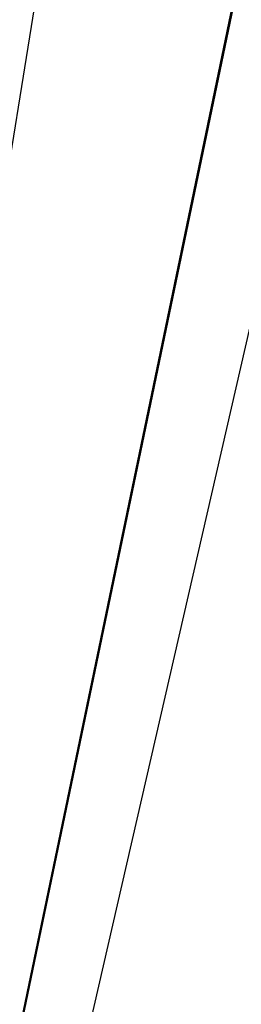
# Model space of a CAD drawing. Header units: millimetres. Extents: x 0 to 1231, y -1 to 564.
# Tile 23 of 209: x 0.0623 to 0.0831, y 0.3014 to 0.3935. Entities that reach past the tile are written whole.
import ezdxf

# ---------------------------------------------------------------- set-up
doc = ezdxf.new("R2010")
doc.units = ezdxf.units.MM
doc.layers.add('1', color=7, linetype='Continuous')

# ---------------------------------------------------------------- blocks, each defined once
blk = doc.blocks.new('PART098')
at = {"layer": '1'}
blk.add_lwpolyline([(99.8, 0.7), (128.8, 178.4), (126.2, 180.3), (129.3, 181.3), (133.1, 204.1), (41, 204.3), (31.1, 192.8), (0, 0)], close=True, dxfattribs=at)
blk = doc.blocks.new('PART161')
at = {"layer": '1'}
blk.add_lwpolyline([(54.2, 7.5), (82, 140.8), (29.3, 140.7), (0, 0)], close=True, dxfattribs=at)
blk = doc.blocks.new('PART191')
at = {"layer": '1'}
blk.add_lwpolyline([(82, 140.9), (27.8, 133.3), (0, 0), (52.6, 0.1)], close=True, dxfattribs=at)
blk = doc.blocks.new('PART217')
at = {"layer": '1'}
blk.add_lwpolyline([(236.7, 21.1), (235.1, 26.7), (234.4, 29.3), (233.7, 31.6), (192.4, 46.5), (191.6, 44.3), (9, 45), (8.6, 42.1), (8.1, 39.5), (7.2, 34.6), (6.5, 30.5), (5.6, 26.3), (3.9, 17.7), (2, 8.7), (0, 0), (237, 0.3)], dxfattribs=at)
blk = doc.blocks.new('PART218')
at = {"layer": '1'}
blk.add_lwpolyline([(54.1, 7.6), (81.9, 140.8), (29.3, 140.7), (0, 0)], close=True, dxfattribs=at)

msp = doc.modelspace()

# ---------------------------------------------------------------- block references
for name in ['PART098', 'PART191', 'PART161', 'PART218', 'PART217']:
    msp.add_blockref(name, (0, 0))

doc.saveas('drawing.dxf')
